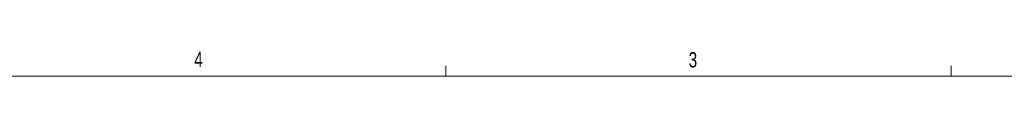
# Model space of a CAD drawing. Header units: inches. Extents: x 0.3 to 33.9, y 0.2 to 21.7.
# Tile 13 of 18: x 17.67 to 25.708, y 21.411 to 21.61. Entities that reach past the tile are written whole.
import ezdxf

# ---------------------------------------------------------------- set-up
doc = ezdxf.new("R2010")
doc.units = ezdxf.units.IN
doc.header["$MEASUREMENT"] = 0
doc.layers.add('SLD-0', color=7, linetype='Continuous', lineweight=15)
doc.styles.add('SLDTEXTSTYLE0', font='TXT', dxfattribs={"width": 0.75})

msp = doc.modelspace()

# ---------------------------------------------------------------- linework, layer by layer
at = {"layer": 'SLD-0'}
for p, q in [((21.1479, 21.4106), (21.1479, 21.4954)), ((25.2729, 21.4106), (25.2729, 21.4954)), ((0.5229, 21.4106), (33.5229, 21.4106))]:
    msp.add_line(p, q, dxfattribs=at)

# ---------------------------------------------------------------- texts
at = {"color": 7, "linetype": 'Continuous', "lineweight": 0, "char_height": 0.125, "attachment_point": 1, "style": 'SLDTEXTSTYLE0'}
for s, insert in [('4', (19.0952, 21.6097)), ('3', (23.1313, 21.6071))]:
    msp.add_mtext(s, dxfattribs=dict(at, insert=insert))

doc.saveas('drawing.dxf')
